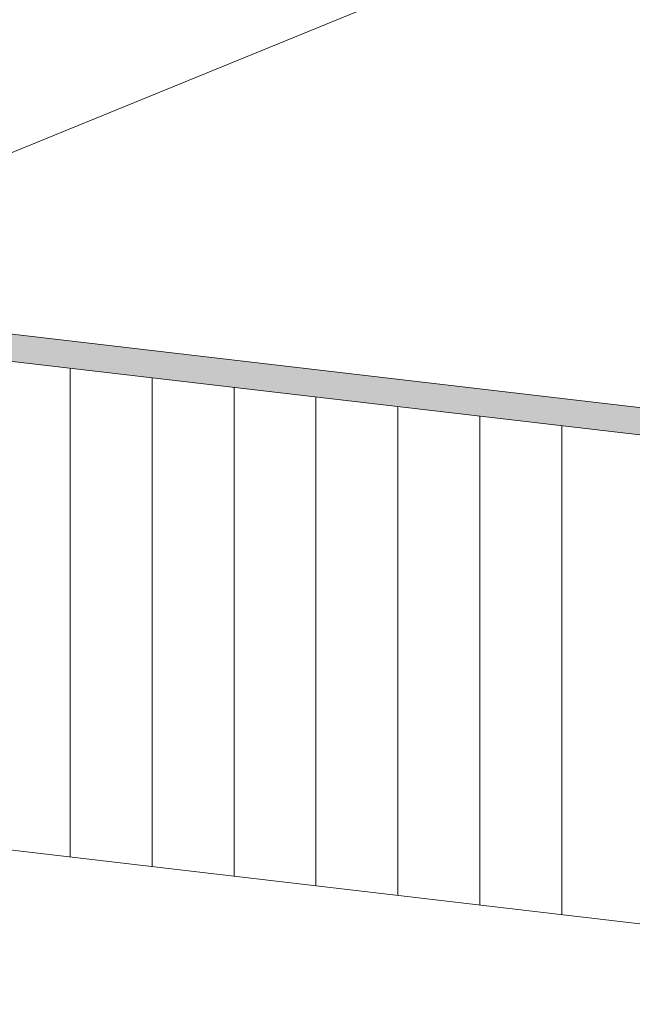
# Model space of a CAD drawing. Header units: millimetres. Extents: x -65 to 293624, y -1905 to 31061.
# Tile 130 of 256: x 64043 to 64791, y 21039 to 22241. Entities that reach past the tile are written whole.
import ezdxf

# ---------------------------------------------------------------- set-up
doc = ezdxf.new("R2010")
doc.units = ezdxf.units.MM
doc.header["$MEASUREMENT"] = 0
for name, color, linetype in [('1232 Välisseinad.AR', 7, 'Continuous'), ('1236 Katuslaed.AR', 7, 'Continuous'), ('1263 Katuse alusserv.AR', 7, 'Continuous')]:
    doc.layers.add(name, color=color, linetype=linetype)

# ---------------------------------------------------------------- blocks, each defined once
blk = doc.blocks.new('Section Element_79_2', base_point=(-38239, 12361.4))
at = {"layer": '1232 Välisseinad.AR', "color": 7, "linetype": 'Continuous', "lineweight": 13}
blk.add_line((65640.6, 21039.1), (63430.6, 21297.6), dxfattribs=at)
blk = doc.blocks.new('*X470', base_point=(-38239, 12361.4))
at = {"layer": '1263 Katuse alusserv.AR', "color": 7, "linetype": 'Continuous', "lineweight": 13}
for p, q in [((64104.6, 21815.2), (64104.6, 21807.6)), ((64104.6, 21815.2), (64104.6, 21807.6)), ((64104.6, 21807.6), (64104.6, 21768.6)), ((64104.6, 21807.6), (64104.6, 21768.6)), ((64204.6, 21803.5), (64204.6, 21796.2)), ((64204.6, 21803.5), (64204.6, 21796.2)), ((64204.6, 21796.2), (64204.6, 21757.2)), ((64204.6, 21796.2), (64204.6, 21757.2)), ((64304.6, 21791.8), (64304.6, 21784.8)), ((64304.6, 21791.8), (64304.6, 21784.8)), ((64304.6, 21784.8), (64304.6, 21745.8)), ((64304.6, 21784.8), (64304.6, 21745.8)), ((64404.6, 21780.1), (64404.6, 21773.4)), ((64404.6, 21780.1), (64404.6, 21773.4)), ((64404.6, 21773.4), (64404.6, 21734.4)), ((64404.6, 21773.4), (64404.6, 21734.4)), ((64104.6, 21768.6), (64104.6, 21729.6)), ((64104.6, 21768.6), (64104.6, 21729.6)), ((64504.6, 21768.4), (64504.6, 21762)), ((64504.6, 21768.4), (64504.6, 21762)), ((64504.6, 21762), (64504.6, 21723)), ((64504.6, 21762), (64504.6, 21723)), ((64204.6, 21757.2), (64204.6, 21718.2)), ((64204.6, 21757.2), (64204.6, 21718.2)), ((64604.6, 21756.7), (64604.6, 21750.6)), ((64604.6, 21756.7), (64604.6, 21750.6)), ((64604.6, 21750.6), (64604.6, 21711.6)), ((64604.6, 21750.6), (64604.6, 21711.6)), ((64304.6, 21745.8), (64304.6, 21706.8)), ((64304.6, 21745.8), (64304.6, 21706.8)), ((64704.6, 21745), (64704.6, 21739.2)), ((64704.6, 21745), (64704.6, 21739.2)), ((64704.6, 21739.2), (64704.6, 21700.1)), ((64704.6, 21739.2), (64704.6, 21700.1)), ((64104.6, 21729.6), (64104.6, 21690.6)), ((64104.6, 21729.6), (64104.6, 21690.6)), ((64404.6, 21734.4), (64404.6, 21695.4)), ((64404.6, 21734.4), (64404.6, 21695.4)), ((64204.6, 21718.2), (64204.6, 21679.2)), ((64204.6, 21718.2), (64204.6, 21679.2)), ((64504.6, 21723), (64504.6, 21683.9)), ((64504.6, 21723), (64504.6, 21683.9)), ((64304.6, 21706.8), (64304.6, 21667.8)), ((64304.6, 21706.8), (64304.6, 21667.8)), ((64604.6, 21711.6), (64604.6, 21672.5)), ((64604.6, 21711.6), (64604.6, 21672.5)), ((64104.6, 21690.6), (64104.6, 21651.6)), ((64104.6, 21690.6), (64104.6, 21651.6)), ((64404.6, 21695.4), (64404.6, 21656.3)), ((64404.6, 21695.4), (64404.6, 21656.3)), ((64704.6, 21700.1), (64704.6, 21661.1)), ((64704.6, 21700.1), (64704.6, 21661.1)), ((64204.6, 21679.2), (64204.6, 21640.2)), ((64204.6, 21679.2), (64204.6, 21640.2)), ((64504.6, 21683.9), (64504.6, 21644.9)), ((64504.6, 21683.9), (64504.6, 21644.9)), ((64304.6, 21667.8), (64304.6, 21628.7)), ((64304.6, 21667.8), (64304.6, 21628.7)), ((64604.6, 21672.5), (64604.6, 21633.5)), ((64604.6, 21672.5), (64604.6, 21633.5)), ((64404.6, 21656.3), (64404.6, 21617.3)), ((64404.6, 21656.3), (64404.6, 21617.3)), ((64704.6, 21661.1), (64704.6, 21622.1)), ((64704.6, 21661.1), (64704.6, 21622.1)), ((64104.6, 21651.6), (64104.6, 21612.5)), ((64104.6, 21651.6), (64104.6, 21612.5)), ((64504.6, 21644.9), (64504.6, 21605.9)), ((64504.6, 21644.9), (64504.6, 21605.9)), ((64204.6, 21640.2), (64204.6, 21601.1)), ((64204.6, 21640.2), (64204.6, 21601.1)), ((64604.6, 21633.5), (64604.6, 21594.5)), ((64604.6, 21633.5), (64604.6, 21594.5)), ((64304.6, 21628.7), (64304.6, 21589.7)), ((64304.6, 21628.7), (64304.6, 21589.7)), ((64404.6, 21617.3), (64404.6, 21578.3)), ((64404.6, 21617.3), (64404.6, 21578.3)), ((64704.6, 21622.1), (64704.6, 21583.1)), ((64704.6, 21622.1), (64704.6, 21583.1)), ((64104.6, 21612.5), (64104.6, 21573.5)), ((64104.6, 21612.5), (64104.6, 21573.5)), ((64504.6, 21605.9), (64504.6, 21566.9)), ((64504.6, 21605.9), (64504.6, 21566.9)), ((64204.6, 21601.1), (64204.6, 21562.1)), ((64204.6, 21601.1), (64204.6, 21562.1)), ((64604.6, 21594.5), (64604.6, 21555.5)), ((64604.6, 21594.5), (64604.6, 21555.5)), ((64304.6, 21589.7), (64304.6, 21550.7)), ((64304.6, 21589.7), (64304.6, 21550.7)), ((64704.6, 21583.1), (64704.6, 21544.1)), ((64704.6, 21583.1), (64704.6, 21544.1)), ((64104.6, 21573.5), (64104.6, 21534.5)), ((64104.6, 21573.5), (64104.6, 21534.5)), ((64404.6, 21578.3), (64404.6, 21539.3)), ((64404.6, 21578.3), (64404.6, 21539.3)), ((64204.6, 21562.1), (64204.6, 21523.1)), ((64204.6, 21562.1), (64204.6, 21523.1)), ((64504.6, 21566.9), (64504.6, 21527.9)), ((64504.6, 21566.9), (64504.6, 21527.9)), ((64304.6, 21550.7), (64304.6, 21511.7)), ((64304.6, 21550.7), (64304.6, 21511.7)), ((64604.6, 21555.5), (64604.6, 21516.5)), ((64604.6, 21555.5), (64604.6, 21516.5)), ((64104.6, 21534.5), (64104.6, 21495.5)), ((64104.6, 21534.5), (64104.6, 21495.5)), ((64404.6, 21539.3), (64404.6, 21500.3)), ((64404.6, 21539.3), (64404.6, 21500.3)), ((64704.6, 21544.1), (64704.6, 21505.1)), ((64704.6, 21544.1), (64704.6, 21505.1)), ((64204.6, 21523.1), (64204.6, 21484.1)), ((64204.6, 21523.1), (64204.6, 21484.1)), ((64504.6, 21527.9), (64504.6, 21488.9)), ((64504.6, 21527.9), (64504.6, 21488.9)), ((64304.6, 21511.7), (64304.6, 21472.7)), ((64304.6, 21511.7), (64304.6, 21472.7)), ((64604.6, 21516.5), (64604.6, 21477.4)), ((64604.6, 21516.5), (64604.6, 21477.4)), ((64404.6, 21500.3), (64404.6, 21461.3)), ((64404.6, 21500.3), (64404.6, 21461.3)), ((64704.6, 21505.1), (64704.6, 21466)), ((64704.6, 21505.1), (64704.6, 21466)), ((64104.6, 21495.5), (64104.6, 21456.5)), ((64104.6, 21495.5), (64104.6, 21456.5)), ((64504.6, 21488.9), (64504.6, 21449.8)), ((64504.6, 21488.9), (64504.6, 21449.8)), ((64204.6, 21484.1), (64204.6, 21445.1)), ((64204.6, 21484.1), (64204.6, 21445.1)), ((64304.6, 21472.7), (64304.6, 21433.7)), ((64304.6, 21472.7), (64304.6, 21433.7)), ((64604.6, 21477.4), (64604.6, 21438.4)), ((64604.6, 21477.4), (64604.6, 21438.4)), ((64404.6, 21461.3), (64404.6, 21422.2)), ((64404.6, 21461.3), (64404.6, 21422.2)), ((64704.6, 21466), (64704.6, 21427)), ((64704.6, 21466), (64704.6, 21427)), ((64104.6, 21456.5), (64104.6, 21417.5)), ((64104.6, 21456.5), (64104.6, 21417.5)), ((64504.6, 21449.8), (64504.6, 21410.8)), ((64504.6, 21449.8), (64504.6, 21410.8)), ((64204.6, 21445.1), (64204.6, 21406.1)), ((64204.6, 21445.1), (64204.6, 21406.1)), ((64604.6, 21438.4), (64604.6, 21399.4)), ((64604.6, 21438.4), (64604.6, 21399.4)), ((64304.6, 21433.7), (64304.6, 21394.6)), ((64304.6, 21433.7), (64304.6, 21394.6)), ((64704.6, 21427), (64704.6, 21388)), ((64704.6, 21427), (64704.6, 21388)), ((64104.6, 21417.5), (64104.6, 21378.4)), ((64104.6, 21417.5), (64104.6, 21378.4)), ((64404.6, 21422.2), (64404.6, 21383.2)), ((64404.6, 21422.2), (64404.6, 21383.2)), ((64204.6, 21406.1), (64204.6, 21367)), ((64204.6, 21406.1), (64204.6, 21367)), ((64504.6, 21410.8), (64504.6, 21371.8)), ((64504.6, 21410.8), (64504.6, 21371.8)), ((64304.6, 21394.6), (64304.6, 21355.6)), ((64304.6, 21394.6), (64304.6, 21355.6)), ((64604.6, 21399.4), (64604.6, 21360.4)), ((64604.6, 21399.4), (64604.6, 21360.4)), ((64104.6, 21378.4), (64104.6, 21339.4)), ((64104.6, 21378.4), (64104.6, 21339.4)), ((64404.6, 21383.2), (64404.6, 21344.2)), ((64404.6, 21383.2), (64404.6, 21344.2)), ((64704.6, 21388), (64704.6, 21349)), ((64704.6, 21388), (64704.6, 21349)), ((64204.6, 21367), (64204.6, 21328)), ((64204.6, 21367), (64204.6, 21328)), ((64504.6, 21371.8), (64504.6, 21332.8)), ((64504.6, 21371.8), (64504.6, 21332.8)), ((64304.6, 21355.6), (64304.6, 21316.6)), ((64304.6, 21355.6), (64304.6, 21316.6)), ((64604.6, 21360.4), (64604.6, 21321.4)), ((64604.6, 21360.4), (64604.6, 21321.4)), ((64404.6, 21344.2), (64404.6, 21305.2)), ((64404.6, 21344.2), (64404.6, 21305.2)), ((64704.6, 21349), (64704.6, 21310)), ((64704.6, 21349), (64704.6, 21310)), ((64104.6, 21339.4), (64104.6, 21300.4)), ((64104.6, 21339.4), (64104.6, 21300.4)), ((64504.6, 21332.8), (64504.6, 21293.8)), ((64504.6, 21332.8), (64504.6, 21293.8)), ((64204.6, 21328), (64204.6, 21289)), ((64204.6, 21328), (64204.6, 21289)), ((64304.6, 21316.6), (64304.6, 21277.6)), ((64304.6, 21316.6), (64304.6, 21277.6)), ((64604.6, 21321.4), (64604.6, 21282.4)), ((64604.6, 21321.4), (64604.6, 21282.4)), ((64404.6, 21305.2), (64404.6, 21266.2)), ((64404.6, 21305.2), (64404.6, 21266.2)), ((64704.6, 21310), (64704.6, 21271)), ((64704.6, 21310), (64704.6, 21271)), ((64104.6, 21300.4), (64104.6, 21261.4)), ((64104.6, 21300.4), (64104.6, 21261.4)), ((64504.6, 21293.8), (64504.6, 21254.8)), ((64504.6, 21293.8), (64504.6, 21254.8)), ((64204.6, 21289), (64204.6, 21250)), ((64204.6, 21289), (64204.6, 21250)), ((64604.6, 21282.4), (64604.6, 21243.3)), ((64604.6, 21282.4), (64604.6, 21243.3)), ((64304.6, 21277.6), (64304.6, 21238.6)), ((64304.6, 21277.6), (64304.6, 21238.6)), ((64704.6, 21271), (64704.6, 21231.9)), ((64704.6, 21271), (64704.6, 21231.9)), ((64104.6, 21261.4), (64104.6, 21222.4)), ((64104.6, 21261.4), (64104.6, 21222.4)), ((64404.6, 21266.2), (64404.6, 21227.2)), ((64404.6, 21266.2), (64404.6, 21227.2)), ((64204.6, 21250), (64204.6, 21211)), ((64204.6, 21250), (64204.6, 21211)), ((64504.6, 21254.8), (64504.6, 21215.7)), ((64504.6, 21254.8), (64504.6, 21215.7)), ((64304.6, 21238.6), (64304.6, 21199.6)), ((64304.6, 21238.6), (64304.6, 21199.6)), ((64604.6, 21243.3), (64604.6, 21204.3)), ((64604.6, 21243.3), (64604.6, 21204.3)), ((64104.6, 21222.4), (64104.6, 21218.8)), ((64104.6, 21222.4), (64104.6, 21218.8)), ((64404.6, 21227.2), (64404.6, 21188.1)), ((64404.6, 21227.2), (64404.6, 21188.1)), ((64704.6, 21231.9), (64704.6, 21192.9)), ((64704.6, 21231.9), (64704.6, 21192.9)), ((64204.6, 21211), (64204.6, 21207.1)), ((64204.6, 21211), (64204.6, 21207.1)), ((64504.6, 21215.7), (64504.6, 21176.7)), ((64504.6, 21215.7), (64504.6, 21176.7)), ((64304.6, 21199.6), (64304.6, 21195.4)), ((64304.6, 21199.6), (64304.6, 21195.4)), ((64604.6, 21204.3), (64604.6, 21165.3)), ((64604.6, 21204.3), (64604.6, 21165.3)), ((64404.6, 21188.1), (64404.6, 21183.7)), ((64404.6, 21188.1), (64404.6, 21183.7)), ((64704.6, 21192.9), (64704.6, 21153.9)), ((64704.6, 21192.9), (64704.6, 21153.9)), ((64504.6, 21176.7), (64504.6, 21172)), ((64504.6, 21176.7), (64504.6, 21172)), ((64604.6, 21165.3), (64604.6, 21160.3)), ((64604.6, 21165.3), (64604.6, 21160.3)), ((64704.6, 21153.9), (64704.6, 21148.6)), ((64704.6, 21153.9), (64704.6, 21148.6))]:
    blk.add_line(p, q, dxfattribs=at)
blk = doc.blocks.new('*X471', base_point=(-38239, 12361.4))
at = {"layer": '1263 Katuse alusserv.AR', "color": 7, "linetype": 'Continuous', "lineweight": 13}
for p, q in [((64104.6, 21815.2), (64104.6, 21807.6)), ((64104.6, 21815.2), (64104.6, 21807.6)), ((64104.6, 21807.6), (64104.6, 21768.6)), ((64104.6, 21807.6), (64104.6, 21768.6)), ((64204.6, 21803.5), (64204.6, 21796.2)), ((64204.6, 21803.5), (64204.6, 21796.2)), ((64204.6, 21796.2), (64204.6, 21757.2)), ((64204.6, 21796.2), (64204.6, 21757.2)), ((64304.6, 21791.8), (64304.6, 21784.8)), ((64304.6, 21791.8), (64304.6, 21784.8)), ((64304.6, 21784.8), (64304.6, 21745.8)), ((64304.6, 21784.8), (64304.6, 21745.8)), ((64404.6, 21780.1), (64404.6, 21773.4)), ((64404.6, 21780.1), (64404.6, 21773.4)), ((64404.6, 21773.4), (64404.6, 21734.4)), ((64404.6, 21773.4), (64404.6, 21734.4)), ((64104.6, 21768.6), (64104.6, 21729.6)), ((64104.6, 21768.6), (64104.6, 21729.6)), ((64504.6, 21768.4), (64504.6, 21762)), ((64504.6, 21768.4), (64504.6, 21762)), ((64504.6, 21762), (64504.6, 21723)), ((64504.6, 21762), (64504.6, 21723)), ((64204.6, 21757.2), (64204.6, 21718.2)), ((64204.6, 21757.2), (64204.6, 21718.2)), ((64604.6, 21756.7), (64604.6, 21750.6)), ((64604.6, 21756.7), (64604.6, 21750.6)), ((64604.6, 21750.6), (64604.6, 21711.6)), ((64604.6, 21750.6), (64604.6, 21711.6)), ((64304.6, 21745.8), (64304.6, 21706.8)), ((64304.6, 21745.8), (64304.6, 21706.8)), ((64704.6, 21745), (64704.6, 21739.2)), ((64704.6, 21745), (64704.6, 21739.2)), ((64704.6, 21739.2), (64704.6, 21700.1)), ((64704.6, 21739.2), (64704.6, 21700.1)), ((64104.6, 21729.6), (64104.6, 21690.6)), ((64104.6, 21729.6), (64104.6, 21690.6)), ((64404.6, 21734.4), (64404.6, 21695.4)), ((64404.6, 21734.4), (64404.6, 21695.4)), ((64204.6, 21718.2), (64204.6, 21679.2)), ((64204.6, 21718.2), (64204.6, 21679.2)), ((64504.6, 21723), (64504.6, 21683.9)), ((64504.6, 21723), (64504.6, 21683.9)), ((64304.6, 21706.8), (64304.6, 21667.8)), ((64304.6, 21706.8), (64304.6, 21667.8)), ((64604.6, 21711.6), (64604.6, 21672.5)), ((64604.6, 21711.6), (64604.6, 21672.5)), ((64104.6, 21690.6), (64104.6, 21651.6)), ((64104.6, 21690.6), (64104.6, 21651.6)), ((64404.6, 21695.4), (64404.6, 21656.3)), ((64404.6, 21695.4), (64404.6, 21656.3)), ((64704.6, 21700.1), (64704.6, 21661.1)), ((64704.6, 21700.1), (64704.6, 21661.1)), ((64204.6, 21679.2), (64204.6, 21640.2)), ((64204.6, 21679.2), (64204.6, 21640.2)), ((64504.6, 21683.9), (64504.6, 21644.9)), ((64504.6, 21683.9), (64504.6, 21644.9)), ((64304.6, 21667.8), (64304.6, 21628.7)), ((64304.6, 21667.8), (64304.6, 21628.7)), ((64604.6, 21672.5), (64604.6, 21633.5)), ((64604.6, 21672.5), (64604.6, 21633.5)), ((64404.6, 21656.3), (64404.6, 21617.3)), ((64404.6, 21656.3), (64404.6, 21617.3)), ((64704.6, 21661.1), (64704.6, 21622.1)), ((64704.6, 21661.1), (64704.6, 21622.1)), ((64104.6, 21651.6), (64104.6, 21612.5)), ((64104.6, 21651.6), (64104.6, 21612.5)), ((64504.6, 21644.9), (64504.6, 21605.9)), ((64504.6, 21644.9), (64504.6, 21605.9)), ((64204.6, 21640.2), (64204.6, 21601.1)), ((64204.6, 21640.2), (64204.6, 21601.1)), ((64604.6, 21633.5), (64604.6, 21594.5)), ((64604.6, 21633.5), (64604.6, 21594.5)), ((64304.6, 21628.7), (64304.6, 21589.7)), ((64304.6, 21628.7), (64304.6, 21589.7)), ((64404.6, 21617.3), (64404.6, 21578.3)), ((64404.6, 21617.3), (64404.6, 21578.3)), ((64704.6, 21622.1), (64704.6, 21583.1)), ((64704.6, 21622.1), (64704.6, 21583.1)), ((64104.6, 21612.5), (64104.6, 21573.5)), ((64104.6, 21612.5), (64104.6, 21573.5)), ((64504.6, 21605.9), (64504.6, 21566.9)), ((64504.6, 21605.9), (64504.6, 21566.9)), ((64204.6, 21601.1), (64204.6, 21562.1)), ((64204.6, 21601.1), (64204.6, 21562.1)), ((64604.6, 21594.5), (64604.6, 21555.5)), ((64604.6, 21594.5), (64604.6, 21555.5)), ((64304.6, 21589.7), (64304.6, 21550.7)), ((64304.6, 21589.7), (64304.6, 21550.7)), ((64704.6, 21583.1), (64704.6, 21544.1)), ((64704.6, 21583.1), (64704.6, 21544.1)), ((64104.6, 21573.5), (64104.6, 21534.5)), ((64104.6, 21573.5), (64104.6, 21534.5)), ((64404.6, 21578.3), (64404.6, 21539.3)), ((64404.6, 21578.3), (64404.6, 21539.3)), ((64204.6, 21562.1), (64204.6, 21523.1)), ((64204.6, 21562.1), (64204.6, 21523.1)), ((64504.6, 21566.9), (64504.6, 21527.9)), ((64504.6, 21566.9), (64504.6, 21527.9)), ((64304.6, 21550.7), (64304.6, 21511.7)), ((64304.6, 21550.7), (64304.6, 21511.7)), ((64604.6, 21555.5), (64604.6, 21516.5)), ((64604.6, 21555.5), (64604.6, 21516.5)), ((64104.6, 21534.5), (64104.6, 21495.5)), ((64104.6, 21534.5), (64104.6, 21495.5)), ((64404.6, 21539.3), (64404.6, 21500.3)), ((64404.6, 21539.3), (64404.6, 21500.3)), ((64704.6, 21544.1), (64704.6, 21505.1)), ((64704.6, 21544.1), (64704.6, 21505.1)), ((64204.6, 21523.1), (64204.6, 21484.1)), ((64204.6, 21523.1), (64204.6, 21484.1)), ((64504.6, 21527.9), (64504.6, 21488.9)), ((64504.6, 21527.9), (64504.6, 21488.9)), ((64304.6, 21511.7), (64304.6, 21472.7)), ((64304.6, 21511.7), (64304.6, 21472.7)), ((64604.6, 21516.5), (64604.6, 21477.4)), ((64604.6, 21516.5), (64604.6, 21477.4)), ((64404.6, 21500.3), (64404.6, 21461.3)), ((64404.6, 21500.3), (64404.6, 21461.3)), ((64704.6, 21505.1), (64704.6, 21466)), ((64704.6, 21505.1), (64704.6, 21466)), ((64104.6, 21495.5), (64104.6, 21456.5)), ((64104.6, 21495.5), (64104.6, 21456.5)), ((64504.6, 21488.9), (64504.6, 21449.8)), ((64504.6, 21488.9), (64504.6, 21449.8)), ((64204.6, 21484.1), (64204.6, 21445.1)), ((64204.6, 21484.1), (64204.6, 21445.1)), ((64304.6, 21472.7), (64304.6, 21433.7)), ((64304.6, 21472.7), (64304.6, 21433.7)), ((64604.6, 21477.4), (64604.6, 21438.4)), ((64604.6, 21477.4), (64604.6, 21438.4)), ((64404.6, 21461.3), (64404.6, 21422.2)), ((64404.6, 21461.3), (64404.6, 21422.2)), ((64704.6, 21466), (64704.6, 21427)), ((64704.6, 21466), (64704.6, 21427)), ((64104.6, 21456.5), (64104.6, 21417.5)), ((64104.6, 21456.5), (64104.6, 21417.5)), ((64504.6, 21449.8), (64504.6, 21410.8)), ((64504.6, 21449.8), (64504.6, 21410.8)), ((64204.6, 21445.1), (64204.6, 21406.1)), ((64204.6, 21445.1), (64204.6, 21406.1)), ((64604.6, 21438.4), (64604.6, 21399.4)), ((64604.6, 21438.4), (64604.6, 21399.4)), ((64304.6, 21433.7), (64304.6, 21394.6)), ((64304.6, 21433.7), (64304.6, 21394.6)), ((64704.6, 21427), (64704.6, 21388)), ((64704.6, 21427), (64704.6, 21388)), ((64104.6, 21417.5), (64104.6, 21378.4)), ((64104.6, 21417.5), (64104.6, 21378.4)), ((64404.6, 21422.2), (64404.6, 21383.2)), ((64404.6, 21422.2), (64404.6, 21383.2)), ((64204.6, 21406.1), (64204.6, 21367)), ((64204.6, 21406.1), (64204.6, 21367)), ((64504.6, 21410.8), (64504.6, 21371.8)), ((64504.6, 21410.8), (64504.6, 21371.8)), ((64304.6, 21394.6), (64304.6, 21355.6)), ((64304.6, 21394.6), (64304.6, 21355.6)), ((64604.6, 21399.4), (64604.6, 21360.4)), ((64604.6, 21399.4), (64604.6, 21360.4)), ((64104.6, 21378.4), (64104.6, 21339.4)), ((64104.6, 21378.4), (64104.6, 21339.4)), ((64404.6, 21383.2), (64404.6, 21344.2)), ((64404.6, 21383.2), (64404.6, 21344.2)), ((64704.6, 21388), (64704.6, 21349)), ((64704.6, 21388), (64704.6, 21349)), ((64204.6, 21367), (64204.6, 21328)), ((64204.6, 21367), (64204.6, 21328)), ((64504.6, 21371.8), (64504.6, 21332.8)), ((64504.6, 21371.8), (64504.6, 21332.8)), ((64304.6, 21355.6), (64304.6, 21316.6)), ((64304.6, 21355.6), (64304.6, 21316.6)), ((64604.6, 21360.4), (64604.6, 21321.4)), ((64604.6, 21360.4), (64604.6, 21321.4)), ((64404.6, 21344.2), (64404.6, 21305.2)), ((64404.6, 21344.2), (64404.6, 21305.2)), ((64704.6, 21349), (64704.6, 21310)), ((64704.6, 21349), (64704.6, 21310)), ((64104.6, 21339.4), (64104.6, 21300.4)), ((64104.6, 21339.4), (64104.6, 21300.4)), ((64504.6, 21332.8), (64504.6, 21293.8)), ((64504.6, 21332.8), (64504.6, 21293.8)), ((64204.6, 21328), (64204.6, 21289)), ((64204.6, 21328), (64204.6, 21289)), ((64304.6, 21316.6), (64304.6, 21277.6)), ((64304.6, 21316.6), (64304.6, 21277.6)), ((64604.6, 21321.4), (64604.6, 21282.4)), ((64604.6, 21321.4), (64604.6, 21282.4)), ((64404.6, 21305.2), (64404.6, 21266.2)), ((64404.6, 21305.2), (64404.6, 21266.2)), ((64704.6, 21310), (64704.6, 21271)), ((64704.6, 21310), (64704.6, 21271)), ((64104.6, 21300.4), (64104.6, 21261.4)), ((64104.6, 21300.4), (64104.6, 21261.4)), ((64504.6, 21293.8), (64504.6, 21254.8)), ((64504.6, 21293.8), (64504.6, 21254.8)), ((64204.6, 21289), (64204.6, 21250)), ((64204.6, 21289), (64204.6, 21250)), ((64604.6, 21282.4), (64604.6, 21243.3)), ((64604.6, 21282.4), (64604.6, 21243.3)), ((64304.6, 21277.6), (64304.6, 21238.6)), ((64304.6, 21277.6), (64304.6, 21238.6)), ((64704.6, 21271), (64704.6, 21231.9)), ((64704.6, 21271), (64704.6, 21231.9)), ((64104.6, 21261.4), (64104.6, 21222.4)), ((64104.6, 21261.4), (64104.6, 21222.4)), ((64404.6, 21266.2), (64404.6, 21227.2)), ((64404.6, 21266.2), (64404.6, 21227.2)), ((64204.6, 21250), (64204.6, 21211)), ((64204.6, 21250), (64204.6, 21211)), ((64504.6, 21254.8), (64504.6, 21215.7)), ((64504.6, 21254.8), (64504.6, 21215.7)), ((64304.6, 21238.6), (64304.6, 21199.6)), ((64304.6, 21238.6), (64304.6, 21199.6)), ((64604.6, 21243.3), (64604.6, 21204.3)), ((64604.6, 21243.3), (64604.6, 21204.3)), ((64104.6, 21222.4), (64104.6, 21218.8)), ((64104.6, 21222.4), (64104.6, 21218.8)), ((64404.6, 21227.2), (64404.6, 21188.1)), ((64404.6, 21227.2), (64404.6, 21188.1)), ((64704.6, 21231.9), (64704.6, 21192.9)), ((64704.6, 21231.9), (64704.6, 21192.9)), ((64204.6, 21211), (64204.6, 21207.1)), ((64204.6, 21211), (64204.6, 21207.1)), ((64504.6, 21215.7), (64504.6, 21176.7)), ((64504.6, 21215.7), (64504.6, 21176.7)), ((64304.6, 21199.6), (64304.6, 21195.4)), ((64304.6, 21199.6), (64304.6, 21195.4)), ((64604.6, 21204.3), (64604.6, 21165.3)), ((64604.6, 21204.3), (64604.6, 21165.3)), ((64404.6, 21188.1), (64404.6, 21183.7)), ((64404.6, 21188.1), (64404.6, 21183.7)), ((64704.6, 21192.9), (64704.6, 21153.9)), ((64704.6, 21192.9), (64704.6, 21153.9)), ((64504.6, 21176.7), (64504.6, 21172)), ((64504.6, 21176.7), (64504.6, 21172)), ((64604.6, 21165.3), (64604.6, 21160.3)), ((64604.6, 21165.3), (64604.6, 21160.3)), ((64704.6, 21153.9), (64704.6, 21148.6)), ((64704.6, 21153.9), (64704.6, 21148.6))]:
    blk.add_line(p, q, dxfattribs=at)
blk = doc.blocks.new('Section Element_395_2', base_point=(-38239, 12361.4))
at = {"layer": '1263 Katuse alusserv.AR', "linetype": 'Continuous', "lineweight": 0, "true_color": 0x000000}
blk.add_hatch(color=178, dxfattribs=at).paths.add_polyline_path([(63425.6, 21928), (63425.6, 21894.6), (65904.6, 21604.6), (65990.6, 21604.6), (65990.6, 21638), (65904.6, 21638)])
at = {"layer": '1263 Katuse alusserv.AR', "color": 7, "linetype": 'Continuous', "lineweight": 15}
blk.add_line((63425.6, 21894.6), (65904.6, 21604.6), dxfattribs=at)
at = {"layer": '1263 Katuse alusserv.AR', "color": 7, "linetype": 'Continuous', "lineweight": 15, "flags": 128}
blk.add_lwpolyline([(63425.6, 21928), (65904.6, 21638), (65990.6, 21638)], dxfattribs=at)
at = {"layer": '1263 Katuse alusserv.AR', "lineweight": 0}
for name in ['*X470', '*X471']:
    blk.add_blockref(name, (-38239, 12361.4), dxfattribs=at)
blk = doc.blocks.new('Section Element_1023_2', base_point=(-38239, 12361.4))
at = {"layer": '1236 Katuslaed.AR', "color": 7, "linetype": 'Continuous', "lineweight": 13}
blk.add_line((63611.8, 21906.2), (65880.6, 22834.4), dxfattribs=at)

msp = doc.modelspace()

# ---------------------------------------------------------------- block references
at = {"layer": '1232 Välisseinad.AR', "lineweight": 0}
msp.add_blockref('Section Element_79_2', (-38239, 12361.4), dxfattribs=at)
at = {"layer": '1236 Katuslaed.AR', "lineweight": 0}
msp.add_blockref('Section Element_1023_2', (-38239, 12361.4), dxfattribs=at)
at = {"layer": '1263 Katuse alusserv.AR', "lineweight": 0}
msp.add_blockref('Section Element_395_2', (-38239, 12361.4), dxfattribs=at)

doc.saveas('drawing.dxf')
